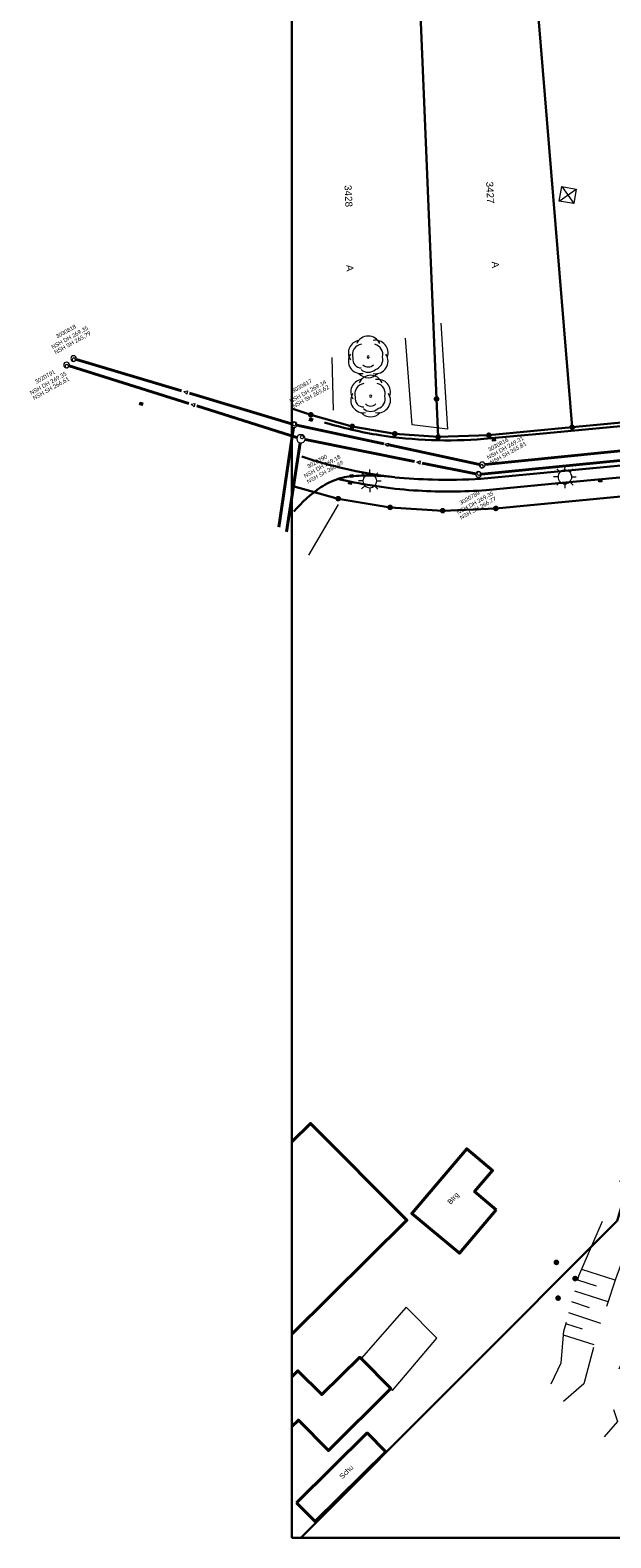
# Model space of a CAD drawing. Header units: millimetres. Extents: x 3402416 to 3403134, y 5267375 to 5268119.
# Tile 1 of 256: x 3402416 to 3402518, y 5267375 to 5267641. Entities that reach past the tile are written whole.
import ezdxf

# ---------------------------------------------------------------- set-up
doc = ezdxf.new("R2010")
doc.units = ezdxf.units.MM
doc.header["$MEASUREMENT"] = 0
doc.linetypes.add('DGN Style 2', pattern=[18.986358, 11.391815, -7.594543])
doc.linetypes.add('Zaun', pattern=[3, 1.5, 1.5])
for name, color, linetype, lineweight, true_color in [('ALKIS_Bauwerke_ Einrichtungen_ Siedlungsf', 7, 'Continuous', 0, 0xeba8ff), ('ALKIS_Flurstuecksgrenze', 7, 'Continuous', 0, 0xffff80), ('ALKIS_Flurstuecksnummer', 7, 'Continuous', 0, 0xffff80), ('ALKIS_Gebaeude', 7, 'Continuous', 0, 0xcccccc), ('ALKIS_Grenzpunkte_abgemarkt', 7, 'Continuous', 0, 0xffff80), ('ALKIS_Grenzpunkte_endgueltig', 7, 'Continuous', 0, 0x73d156), ('ALKIS_Tatsaechliche Nutzung beschr', 7, 'Continuous', 0, 0x7f7f7f), ('BetaPlan_RW_GW_Schachtnummer', 7, 'Continuous', 0, 0x0072ff), ('BetaPlan_SW_GW_Schachtnummer', 7, 'Continuous', 0, 0xa85100)]:
    doc.layers.add(name, color=color, linetype=linetype, lineweight=lineweight, true_color=true_color)
for name, color, linetype, lineweight in [('ALKIS_Hausnr_Gebaeudenutzung', 255, 'Continuous', 0), ('IVK_Baeume', 7, 'Continuous', 0), ('IVK_Boeschung', 7, 'Continuous', 0), ('IVK_Fahrbahnrand', 7, 'Continuous', 0), ('IVK_Freileitung Masten', 7, 'Continuous', 0), ('IVK_Rahmen Stempel', 7, 'Continuous', 0), ('IVK_RW Fliessrichtungspfeil', 90, 'Continuous', 0), ('IVK_RW Kanal', 90, 'Continuous', 0), ('IVK_RW Schacht', 90, 'Continuous', 0), ('IVK_RW Schachtanschrieb-Hoehen_NSH', 90, 'Continuous', 0), ('IVK_Sinkkasten', 7, 'Continuous', 0), ('IVK_Strassenbeleuchtung', 7, 'Continuous', 0), ('IVK_SW Fliessrichtungspfeil', 20, 'Continuous', 0), ('IVK_SW Kanal', 20, 'Continuous', 0), ('IVK_SW Schacht', 20, 'Continuous', 0), ('IVK_SW Schachtanschrieb-Hoehen_NSH', 20, 'Continuous', 0), ('IVK_Zaun', 7, 'Continuous', 0)]:
    doc.layers.add(name, color=color, linetype=linetype, lineweight=lineweight)
doc.styles.add('Arial', font='arial.ttf')
doc.styles.add('Flurstueksnummer', font='arial.ttf')
doc.styles.add('Gebaeudefunktion (nur BW)', font='arial.ttf')
doc.styles.add('Style-Arial Unicode MS', font='ARIALUNI.TTF')
doc.styles.add('Tatsaechliche Nutzung', font='arial.ttf')

# ---------------------------------------------------------------- blocks, each defined once
blk = doc.blocks.new('LAMPE0')
at = {"color": 0, "linetype": 'ByBlock', "lineweight": -2}
for p, q in [((-0.00267, 0.00001), (-0.00445, 0.00002)), ((-0.0019, 0.00192), (-0.00317, 0.0032)), ((0.00001, 0.00267), (0.00002, 0.00445)), ((0.00192, 0.0019), (0.0032, 0.00317)), ((-0.00192, -0.0019), (-0.0032, -0.00317)), ((-0.00001, -0.00267), (-0.00002, -0.00445)), ((0.0019, -0.00192), (0.00317, -0.0032)), ((0.00267, -0.00001), (0.00445, -0.00002))]:
    blk.add_line(p, q, dxfattribs=at)
for start, end in [(134.74283, 224.74283), (44.74283, 134.74283), (314.74282, 44.74283), (224.74283, 314.74282)]:
    blk.add_arc((0, 0), 0.0027, start, end, dxfattribs=at)
blk = doc.blocks.new('BAUM0')
at = {"color": 0, "linetype": 'ByBlock', "lineweight": -2}
for centre, radius, start, end in [((-0.00172, 0.00098), 0.00295, 99.3555, 213.5755), ((0, 0.00197), 0.00295, 23.5345, 156.4215), ((0.00172, 0.00098), 0.00295, 340.4815, 100.5805), ((-0.00172, -0.00098), 0.00295, 146.3535, 280.5785), ((-0.00128, 0.00054), 0.00246, 96.8515, 198.5915), ((0, 0), 0.000246, 89.9825, 179.9725), ((0, 0), 0.000246, 359.9825, 89.9725), ((0.00172, -0.00099), 0.00295, 259.3765, 33.6015), ((0.00098, 0.00059), 0.00246, 346.0395, 76.1765), ((-0.00167, -0.00059), 0.00197, 169.8805, 271.4385), ((0, -0.00116), 0.00246, 226.8205, 313.1345), ((0, -0.00069), 0.00167, 222.6455, 317.3095), ((0, 0), 0.000246, 179.9825, 269.9725), ((0, 0), 0.000246, 269.9825, 359.9725), ((0.00098, -0.00059), 0.00246, 286.3925, 13.9085), ((0, -0.00193), 0.00295, 221.6755, 318.2795)]:
    blk.add_arc(centre, radius, start, end, dxfattribs=at)
blk = doc.blocks.new('VA03A')
at = {"linetype": 'Continuous', "lineweight": 13}
h = blk.add_hatch(color=7, dxfattribs=at)
edge = h.paths.add_edge_path(flags=0)
edge.add_arc((0, 0), 0.05, 0, 360)
blk = doc.blocks.new('Grenzpunkt mit Abmarkung')
at = {"color": 0}
blk.add_circle((0, 0), 0.05, dxfattribs=at)
blk = doc.blocks.new('FLIESS')
at = {"layer": 'IVK_RW Fliessrichtungspfeil', "color": 7, "linetype": 'Continuous', "lineweight": 13}
for p, q in [((-0.002, -0.002), (-0.002, 0.002)), ((-0.002, 0.002), (0.002, 0)), ((0.002, 0), (-0.002, -0.002))]:
    blk.add_line(p, q, dxfattribs=at)
blk = doc.blocks.new('FLIESS_1')
at = {"layer": 'IVK_SW Fliessrichtungspfeil', "color": 7, "linetype": 'Continuous', "lineweight": 13}
for p, q in [((-0.002, -0.002), (-0.002, 0.002)), ((-0.002, 0.002), (0.002, 0)), ((0.002, 0), (-0.002, -0.002))]:
    blk.add_line(p, q, dxfattribs=at)
blk = doc.blocks.new('STEIN')
at = {"color": 0, "linetype": 'ByBlock', "lineweight": -2}
for start, end in [(90, 180), (180, 270), (0, 90), (270, 0)]:
    blk.add_arc((0, 0), 0.00501, start, end, dxfattribs=at)
blk = doc.blocks.new('M8_2')
at = {"color": 0, "linetype": 'ByBlock', "lineweight": -2}
for p, q in [((-0.005, 0.005), (0.005, 0.005)), ((-0.005, -0.005), (-0.005, 0.005)), ((-0.0025, 0.005), (-0.0025, -0.005)), ((0, -0.005), (0, 0.005)), ((0.0025, 0.005), (0.0025, -0.005)), ((0.005, 0.005), (0.005, -0.005)), ((0.005, -0.005), (-0.005, -0.005))]:
    blk.add_line(p, q, dxfattribs=at)
blk = doc.blocks.new('GULLI')
at = {"color": 0, "linetype": 'ByBlock', "lineweight": -2, "xscale": 1.000000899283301, "yscale": 1.000000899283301, "zscale": 1.000000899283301, "rotation": 90.07683971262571}
blk.add_blockref('M8_2', (0, 0), dxfattribs=at)

msp = doc.modelspace()

# ---------------------------------------------------------------- linework, layer by layer
at = {"layer": 'ALKIS_Bauwerke_ Einrichtungen_ Siedlungsf', "color": 7, "linetype": 'Continuous', "lineweight": 13, "flags": 128}
msp.add_lwpolyline([(3402474.02, 5267406.52), (3402479.24, 5267401.22), (3402479.57, 5267400.91), (3402487.36, 5267410.13), (3402481.95, 5267415.62)], close=True, dxfattribs=at)
at = {"layer": 'ALKIS_Flurstuecksgrenze', "color": 7, "linetype": 'Continuous', "lineweight": 30, "flags": 128}
msp.add_lwpolyline([(3402483.88, 5267658.68), (3402484.01, 5267655.49), (3402487.33, 5267576.1), (3402487.61, 5267569.38), (3402496.56, 5267569.69), (3402511.26, 5267571.09), (3402503.83, 5267661.42), (3402495.71, 5267660.3)], close=True, dxfattribs=at)
for points in [[(3402461.8, 5267574.42), (3402465.14, 5267573.3), (3402472.46, 5267571.25), (3402479.95, 5267569.94), (3402487.61, 5267569.38), (3402487.33, 5267576.1), (3402484.01, 5267655.49), (3402483.88, 5267658.68), (3402482.46, 5267658.48), (3402475.85, 5267657.57), (3402462.65, 5267655.76), (3402461.8, 5267655.64)], [(3402705.28, 5267640.2), (3402691.55, 5267638.55), (3402686.64, 5267633.46), (3402681.2, 5267629.01), (3402675.31, 5267625.25), (3402627.94, 5267598.84), (3402615.92, 5267592.67), (3402603.51, 5267587.35), (3402590.77, 5267582.89), (3402577.75, 5267579.32), (3402564.52, 5267576.67), (3402551.12, 5267574.91), (3402511.26, 5267571.09), (3402496.56, 5267569.69), (3402487.61, 5267569.38), (3402479.95, 5267569.94), (3402472.46, 5267571.25), (3402465.14, 5267573.3), (3402461.8, 5267574.42)], [(3402461.8, 5267560.76), (3402469.97, 5267558.48), (3402479.14, 5267556.94), (3402488.42, 5267556.36), (3402497.8, 5267556.75), (3402552.35, 5267561.96), (3402567.9, 5267564.05), (3402580.75, 5267566.67), (3402594.64, 5267570.48), (3402607.52, 5267574.99), (3402621.47, 5267580.92), (3402634.27, 5267587.49), (3402711.87, 5267630.76)], [(3402711.87, 5267630.76), (3402634.27, 5267587.49), (3402621.47, 5267580.92), (3402607.52, 5267574.99), (3402612.55, 5267567.78), (3402582.04, 5267536.07), (3402536.75, 5267489), (3402519.24, 5267430.89), (3402463.36, 5267374.85)], [(3402463.36, 5267374.85), (3402519.24, 5267430.89), (3402536.75, 5267489), (3402582.04, 5267536.07), (3402567.9, 5267564.05), (3402552.35, 5267561.96), (3402497.8, 5267556.75), (3402488.42, 5267556.36), (3402479.14, 5267556.94), (3402469.97, 5267558.48), (3402461.8, 5267560.76)]]:
    msp.add_lwpolyline(points, dxfattribs=at)
at = {"layer": 'ALKIS_Gebaeude', "color": 7, "linetype": 'Continuous', "lineweight": 40, "flags": 128}
for points in [[(3402461.8, 5267410.86), (3402482.09, 5267430.96), (3402465.1, 5267448.09), (3402461.8, 5267444.82)], [(3402461.8, 5267394.52), (3402462.94, 5267395.66), (3402468.23, 5267390.28), (3402479.24, 5267401.22), (3402474.02, 5267406.52), (3402473.78, 5267406.76), (3402467.08, 5267400.17), (3402462.86, 5267404.37), (3402461.8, 5267403.3)]]:
    msp.add_lwpolyline(points, dxfattribs=at)
msp.add_lwpolyline([(3402497.85, 5267432.82), (3402494.06, 5267436.03), (3402497.21, 5267439.74), (3402492.67, 5267443.6), (3402482.96, 5267432.17), (3402491.37, 5267425.15)], close=True, dxfattribs=at)
at = {"layer": 'ALKIS_Gebaeude', "color": 7, "linetype": 'Continuous', "lineweight": 40}
msp.add_3dface([(3402462.63, 5267381.05), (3402465.9, 5267377.73), (3402478.38, 5267390.07), (3402475.06, 5267393.4)], dxfattribs=at)
at = {"layer": 'IVK_Boeschung', "color": 7, "linetype": 'DGN Style 2', "lineweight": 13}
for p, q in [((3402518.85, 5267420.36), (3402512.96, 5267422.27)), ((3402517.61, 5267416.55), (3402511.75, 5267418.46)), ((3402515.59, 5267419.32), (3402512.27, 5267420.4)), ((3402514.35, 5267415.51), (3402511.22, 5267416.53)), ((3402516.36, 5267412.75), (3402510.7, 5267414.6)), ((3402515.16, 5267408.94), (3402509.77, 5267410.69)), ((3402513.11, 5267411.71), (3402510.17, 5267412.66))]:
    msp.add_line(p, q, dxfattribs=at)
at = {"layer": 'IVK_Boeschung', "color": 7, "linetype": 'DGN Style 2', "lineweight": 13, "flags": 128}
for points in [[(3402507.58, 5267402.06), (3402509.36, 5267405.8), (3402509.83, 5267411.38), (3402512.47, 5267421.14), (3402519.54, 5267437.53), (3402526.38, 5267447.82), (3402530.67, 5267454.11), (3402534.24, 5267464.35), (3402537.4, 5267473), (3402541.81, 5267481.98), (3402546.42, 5267492.66), (3402553.13, 5267503.09), (3402560.5, 5267511.41), (3402567.43, 5267520.2), (3402573.03, 5267526.43), (3402580.57, 5267539.18), (3402585.85, 5267545.52), (3402589.87, 5267549.26), (3402594.24, 5267549.8), (3402601.55, 5267554.04), (3402608.55, 5267560.2), (3402616.92, 5267556.44), (3402621.56, 5267557.8), (3402628.01, 5267562.74), (3402632.39, 5267568.63), (3402632.25, 5267571.66), (3402633.78, 5267574.46), (3402638.06, 5267578.82), (3402642.02, 5267581.96), (3402646.14, 5267587.18), (3402652.57, 5267591.01), (3402655.3, 5267591.69), (3402663.05, 5267596.56), (3402670.67, 5267601.19), (3402678.42, 5267605.82), (3402688.85, 5267611.73)], [(3402692.63, 5267606.31), (3402686.48, 5267602.82), (3402678.37, 5267598.12), (3402671.41, 5267593.55), (3402663.46, 5267588.24), (3402656.36, 5267584.2), (3402653.76, 5267584), (3402650.82, 5267582.78), (3402649.16, 5267580.87), (3402647.91, 5267578.82), (3402645.9, 5267576.6), (3402638.13, 5267571.09), (3402637.87, 5267570.21), (3402638.64, 5267566.68), (3402637.15, 5267561.47), (3402632.51, 5267556.15), (3402627.11, 5267552.42), (3402621.42, 5267550.18), (3402617.69, 5267549.26), (3402615.2, 5267546.84), (3402612.06, 5267544.12), (3402605.43, 5267542.28), (3402595.98, 5267545.48), (3402590.34, 5267539.79), (3402585.83, 5267533.42), (3402577.55, 5267522.9), (3402571.64, 5267515.95), (3402566.55, 5267510.27), (3402560.19, 5267503.64), (3402552.97, 5267493.76), (3402546.84, 5267482.5), (3402542.47, 5267471.66), (3402538.49, 5267463.29), (3402533.94, 5267451.43), (3402531.5, 5267446.32), (3402524.44, 5267435.52), (3402518.94, 5267420.58), (3402515.37, 5267409.73), (3402513.33, 5267402.05), (3402509, 5267398.3)], [(3402690.5, 5267601.81), (3402679.39, 5267595.74), (3402680.5, 5267593.18), (3402683.12, 5267589.29), (3402670.95, 5267578), (3402663.67, 5267568.42), (3402657.35, 5267559.12), (3402644.71, 5267553.09), (3402636.13, 5267548.54), (3402622.03, 5267540.79), (3402613.91, 5267536.3), (3402602.42, 5267529.37), (3402595, 5267523.95), (3402587.73, 5267518.47), (3402578.75, 5267509.81), (3402568.01, 5267499.04), (3402557.86, 5267487.37), (3402550.64, 5267478.63), (3402544.78, 5267468.84), (3402539.33, 5267457.7), (3402534.2, 5267446.54), (3402528.86, 5267435.85), (3402525.48, 5267428.51), (3402524.14, 5267422.17), (3402525.47, 5267416.2), (3402523.3, 5267414.05), (3402520.67, 5267407.33), (3402517.77, 5267400.52), (3402518.16, 5267398.65), (3402519.3, 5267395.41), (3402516.92, 5267392.7)]]:
    msp.add_lwpolyline(points, dxfattribs=at)
at = {"layer": 'IVK_Fahrbahnrand', "color": 7, "linetype": 'Continuous', "lineweight": 30}
for p, q in [((3402536.26, 5267572.89), (3402517.36, 5267571.07)), ((3402517.36, 5267571.07), (3402506.16, 5267570.02)), ((3402506.16, 5267570.02), (3402495.66, 5267569.03)), ((3402506.86, 5267563.09), (3402524.37, 5267564.76)), ((3402495.13, 5267561.98), (3402506.86, 5267563.09)), ((3402522.19, 5267562.48), (3402508.84, 5267561.22)), ((3402508.84, 5267561.22), (3402496.08, 5267560))]:
    msp.add_line(p, q, dxfattribs=at)
for centre, radius, start, end in [((3402488.73, 5267641.44), 72.64, 253.0576, 260.9718), ((3402488.73, 5267641.44), 72.64, 260.9677, 268.1986), ((3402489.34, 5267647.83), 79.05, 267.903, 274.5838), ((3402489.64, 5267644.29), 82.6, 251.6062, 257.738), ((3402474, 5267549.61), 13, 101.4253, 108.0355), ((3402475.31, 5267527.91), 34.66, 90.5605, 96.4263), ((3402487.5, 5267631.49), 69.64, 257.2215, 263.8149), ((3402475.31, 5267527.91), 34.66, 82.2367, 90.5593), ((3402489.3, 5267661.17), 99.36, 264.626, 268.4453), ((3402480.06, 5267541.22), 23.33, 124.3248, 140.0917), ((3402474.02, 5267549.61), 13, 108.1128, 123.2171), ((3402489.31, 5267644.28), 84.55, 256.7858, 257.6407), ((3402489.33, 5267644.28), 84.55, 257.6302, 266.425), ((3402489.33, 5267644.28), 84.55, 266.4253, 274.5848), ((3402489.3, 5267661.17), 99.36, 268.4426, 273.3693)]:
    msp.add_arc(centre, radius, start, end, dxfattribs=at)
at = {"layer": 'IVK_Freileitung Masten', "color": 7, "linetype": 'Continuous', "lineweight": 13}
for p, q in [((3402508.98, 5267611.07), (3402509.44, 5267613.63)), ((3402508.98, 5267611.07), (3402512, 5267613.18)), ((3402509.44, 5267613.63), (3402511.54, 5267610.62)), ((3402509.44, 5267613.63), (3402512, 5267613.18)), ((3402512, 5267613.18), (3402511.54, 5267610.62)), ((3402511.54, 5267610.62), (3402508.98, 5267611.07))]:
    msp.add_line(p, q, dxfattribs=at)
at = {"layer": 'IVK_Rahmen Stempel', "color": 7, "linetype": 'Continuous', "lineweight": 30}
for p, q in [((3402461.8, 5267374.85), (3402461.8, 5268117.35)), ((3402461.8, 5267374.85), (3402461.8, 5268117.35)), ((3402461.8, 5267555.5), (3402461.8, 5267573.03)), ((3402461.8, 5267555.5), (3402461.8, 5267573.03)), ((3403134.3, 5267374.85), (3402461.8, 5267374.85)), ((3403134.3, 5267374.85), (3402461.8, 5267374.85))]:
    msp.add_line(p, q, dxfattribs=at)
msp.add_3dface([(3402461.8, 5267374.85), (3403134.3, 5267374.85), (3403134.3, 5268117.35), (3402461.8, 5268117.35)], dxfattribs=at)
msp.add_3dface([(3402461.8, 5267374.85), (3403134.3, 5267374.85), (3403134.3, 5268117.35), (3402461.8, 5268117.35)], dxfattribs=at)
at = {"layer": 'IVK_RW Kanal', "linetype": 'Continuous', "lineweight": 40}
for p, q in [((3402422.5, 5267581.96), (3402443.61, 5267575.31)), ((3402445.04, 5267574.86), (3402462.68, 5267569.3)), ((3402463.28, 5267568.34), (3402460.87, 5267552.6)), ((3402464.13, 5267568.93), (3402483.46, 5267565.03)), ((3402484.8, 5267564.77), (3402494.26, 5267562.86)), ((3402495.25, 5267562.81), (3402529.61, 5267566.23))]:
    msp.add_line(p, q, dxfattribs=at)
at = {"layer": 'IVK_SW Kanal', "linetype": 'Continuous', "lineweight": 40}
for p, q in [((3402423.75, 5267583.09), (3402442.3, 5267577.53)), ((3402443.74, 5267577.1), (3402461.7, 5267571.71)), ((3402462.1, 5267571.07), (3402459.51, 5267553.45)), ((3402462.67, 5267571.46), (3402478, 5267568.17)), ((3402478.92, 5267567.98), (3402494.92, 5267564.54)), ((3402495.9, 5267564.49), (3402523.95, 5267567.34))]:
    msp.add_line(p, q, dxfattribs=at)
at = {"layer": 'IVK_Zaun', "color": 7, "linetype": 'Zaun', "lineweight": 13}
for p, q in [((3402488.07, 5267589.49), (3402489.28, 5267570.75)), ((3402483.02, 5267571.51), (3402481.86, 5267586.84)), ((3402468.86, 5267583.44), (3402469.09, 5267574.1)), ((3402489.28, 5267570.75), (3402483.02, 5267571.51)), ((3402469.97, 5267557.47), (3402464.72, 5267548.51))]:
    msp.add_line(p, q, dxfattribs=at)

# ---------------------------------------------------------------- block references
at = {"layer": 'ALKIS_Grenzpunkte_abgemarkt', "color": 7, "xscale": 7.5, "yscale": 7.5, "zscale": 7.5}
for p in [(3402487.33, 5267576.1), (3402465.14, 5267573.3), (3402472.46, 5267571.25), (3402479.95, 5267569.94), (3402496.56, 5267569.69), (3402511.26, 5267571.09), (3402487.61, 5267569.38), (3402469.97, 5267558.48), (3402479.14, 5267556.94), (3402488.42, 5267556.36), (3402497.8, 5267556.75)]:
    msp.add_blockref('Grenzpunkt mit Abmarkung', p, dxfattribs=at)
at = {"layer": 'ALKIS_Grenzpunkte_endgueltig', "color": 254, "ltscale": 0.5, "true_color": 0xbfffbf, "xscale": 10, "yscale": 10, "zscale": 10}
for p in [(3402487.33, 5267576.1), (3402465.14, 5267573.3), (3402472.46, 5267571.25), (3402479.95, 5267569.94), (3402496.56, 5267569.69), (3402511.26, 5267571.09), (3402487.61, 5267569.38), (3402469.97, 5267558.48), (3402479.14, 5267556.94), (3402488.42, 5267556.36), (3402497.8, 5267556.75), (3402508.49, 5267423.52), (3402511.79, 5267420.67), (3402508.79, 5267417.21)]:
    msp.add_blockref('VA03A', p, dxfattribs=at)
at = {"layer": 'IVK_Baeume', "color": 3, "linetype": 'Continuous', "lineweight": 13, "xscale": 749.9999999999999, "yscale": 749.9999999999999, "zscale": 100, "rotation": 359.9919}
for p in [(3402475.27, 5267583.52), (3402475.7, 5267576.6)]:
    msp.add_blockref('BAUM0', p, dxfattribs=at)
at = {"layer": 'IVK_RW Fliessrichtungspfeil', "linetype": 'Continuous', "lineweight": 13}
for p, xscale, yscale, rotation in [((3402444.32, 5267575.09), 150.0000713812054, 150.0000713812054, 163.5507550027), ((3402484.12, 5267564.9), 150.0000868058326, 150.0000868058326, 171.4616354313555)]:
    msp.add_blockref('FLIESS', p, dxfattribs=dict(at, xscale=xscale, yscale=yscale, rotation=rotation))
at = {"layer": 'IVK_RW Schacht', "linetype": 'Continuous', "lineweight": 13, "zscale": 100, "rotation": 359.9919}
for p, xscale, yscale in [((3402422.02, 5267582.11), 100, 100), ((3402422.06, 5267581.89), 59.99999999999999, 59.99999999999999), ((3402463.4, 5267569.08), 150, 150), ((3402463.58, 5267569.4), 59.99999999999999, 59.99999999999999), ((3402494.75, 5267562.77), 100, 100), ((3402494.81, 5267562.93), 59.99999999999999, 59.99999999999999)]:
    msp.add_blockref('STEIN', p, dxfattribs=dict(at, xscale=xscale, yscale=yscale))
at = {"layer": 'IVK_Sinkkasten', "color": 7, "linetype": 'Continuous', "lineweight": 13, "zscale": 100}
for p, xscale, yscale, rotation in [((3402435.21, 5267575.23), 49.99999999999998, 49.99999999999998, 256.4606135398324), ((3402465.15, 5267572.43), 50, 50, 250.9269875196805), ((3402497.46, 5267568.91), 49.99999999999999, 49.99999999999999, 275.8010651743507), ((3402472.34, 5267562.49), 50, 50, 276.0007361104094), ((3402472.07, 5267561.29), 49.99999999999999, 49.99999999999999, 78.12509874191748), ((3402516.22, 5267561.7), 49.99999999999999, 49.99999999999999, 275.3029859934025)]:
    msp.add_blockref('GULLI', p, dxfattribs=dict(at, xscale=xscale, yscale=yscale, rotation=rotation))
at = {"layer": 'IVK_Strassenbeleuchtung', "color": 7, "linetype": 'Continuous', "lineweight": 13, "xscale": 450.0000000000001, "yscale": 450.0000000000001, "zscale": 100, "rotation": 359.9919}
for p in [(3402475.55, 5267561.62), (3402510, 5267562.32)]:
    msp.add_blockref('LAMPE0', p, dxfattribs=at)
at = {"layer": 'IVK_SW Fliessrichtungspfeil', "linetype": 'Continuous', "lineweight": 13}
for p, xscale, yscale, rotation in [((3402443.02, 5267577.31), 150.0000713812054, 150.0000713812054, 163.5507550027), ((3402478.47, 5267568.07), 150.0004545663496, 150.0004545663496, 167.7536954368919)]:
    msp.add_blockref('FLIESS_1', p, dxfattribs=dict(at, xscale=xscale, yscale=yscale, rotation=rotation))
at = {"layer": 'IVK_SW Schacht', "linetype": 'Continuous', "lineweight": 13, "zscale": 100, "rotation": 359.9919}
for p, xscale, yscale in [((3402423.27, 5267583.24), 100, 100), ((3402423.29, 5267583.04), 59.99999999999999, 59.99999999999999), ((3402462.18, 5267571.56), 100, 100), ((3402462.2, 5267571.68), 59.99999999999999, 59.99999999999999), ((3402495.4, 5267564.44), 100, 100), ((3402495.31, 5267564.2), 59.99999999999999, 59.99999999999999)]:
    msp.add_blockref('STEIN', p, dxfattribs=dict(at, xscale=xscale, yscale=yscale))

# ---------------------------------------------------------------- texts
at = {"layer": 'ALKIS_Flurstuecksnummer', "color": 7, "linetype": 'Continuous', "char_height": 1.25, "attachment_point": 4, "rotation": 272.6936, "line_spacing_factor": 0.5, "style": 'Flurstueksnummer'}
for s, insert in [('\\f@Arial Unicode MS|b0|i0|c00|p39;3428', (3402471.69, 5267613.9)), ('\\f@Arial Unicode MS|b0|i0|c00|p39;3427', (3402496.7, 5267614.5))]:
    msp.add_mtext(s, dxfattribs=dict(at, insert=insert))
at = {"layer": 'ALKIS_Hausnr_Gebaeudenutzung', "color": 7, "linetype": 'Continuous', "char_height": 0.9, "attachment_point": 4, "line_spacing_factor": 0.5, "style": 'Gebaeudefunktion (nur BW)'}
for s, insert, rotation in [('\\f@Arial Unicode MS|b0|i0|c00|p39;Btrg', (3402489.6, 5267433.9), 48.6092), ('\\f@Arial Unicode MS|b0|i0|c00|p39;Schu', (3402470.4, 5267385.5), 45)]:
    msp.add_mtext(s, dxfattribs=dict(at, insert=insert, rotation=rotation))
at = {"layer": 'ALKIS_Tatsaechliche Nutzung beschr', "color": 7, "linetype": 'Continuous', "char_height": 1.25, "attachment_point": 4, "rotation": 273.6121, "line_spacing_factor": 0.5, "style": 'Tatsaechliche Nutzung'}
for insert in [(3402472, 5267599.8), (3402497.7, 5267600.4)]:
    msp.add_mtext('\\f@Arial Unicode MS|b0|i0|c00|p39;A', dxfattribs=dict(at, insert=insert))
at = {"layer": 'BetaPlan_RW_GW_Schachtnummer', "color": 3, "linetype": 'Continuous', "attachment_point": 1, "line_spacing_factor": 0.69, "style": 'Arial'}
for s, insert, char_height, rotation in [('\\H0.503145x;3020791', (3402416.34, 5267579.38), 1.431, 29.4621), ('\\fArial Unicode MS|b0|i0|c00|p39;3020790', (3402464.37, 5267564.42), 0.72, 29.3527), ('\\fArial Unicode MS|b0|i0|c00|p39;3020789', (3402491.28, 5267558), 0.72, 29.3168)]:
    msp.add_mtext(s, dxfattribs=dict(at, insert=insert, char_height=char_height, rotation=rotation))
at = {"layer": 'BetaPlan_SW_GW_Schachtnummer', "color": 1, "linetype": 'Continuous', "attachment_point": 1, "line_spacing_factor": 0.69, "style": 'Arial'}
for s, insert, char_height, rotation in [('\\H0.503145x;3030818', (3402420.02, 5267587.39), 1.431, 29.2359), ('\\fArial Unicode MS|b0|i0|c00|p39;3030817', (3402461.67, 5267577.78), 0.72, 29.2502), ('\\fArial Unicode MS|b0|i0|c00|p39;3030816', (3402496.32, 5267567.41), 0.72, 28.5558)]:
    msp.add_mtext(s, dxfattribs=dict(at, insert=insert, char_height=char_height, rotation=rotation))
at = {"layer": 'IVK_RW Schachtanschrieb-Hoehen_NSH', "linetype": 'Continuous', "lineweight": 106, "char_height": 0.72, "attachment_point": 7, "rotation": 29.2655, "line_spacing_factor": 0.6, "style": 'Style-Arial Unicode MS'}
for s, insert in [('NSH DH \\fCalibri|b0|i0|c00|p39;269,18', (3402464.21, 5267561.99)), ('NSH SH \\fCalibri|b0|i0|c00|p39;266,69', (3402464.75, 5267560.99)), ('NSH DH \\fCalibri|b0|i0|c00|p39;269,35', (3402491.21, 5267555.55)), ('NSH SH \\fCalibri|b0|i0|c00|p39;266,77', (3402491.75, 5267554.62))]:
    msp.add_mtext(s, dxfattribs=dict(at, insert=insert))
at = {"layer": 'IVK_SW Schachtanschrieb-Hoehen_NSH', "linetype": 'Continuous', "lineweight": 106, "char_height": 0.72, "attachment_point": 7, "rotation": 29.2655, "line_spacing_factor": 0.6, "style": 'Style-Arial Unicode MS'}
for s, insert in [('NSH DH \\fCalibri|b0|i0|c00|p39;269,35', (3402419.66, 5267584.76)), ('NSH SH \\fCalibri|b0|i0|c00|p39;265,79', (3402420.18, 5267583.84)), ('NSH DH \\fCalibri|b0|i0|c00|p39;269,35', (3402415.86, 5267576.67)), ('NSH SH \\fCalibri|b0|i0|c00|p39;266,61', (3402416.37, 5267575.77)), ('NSH DH \\fCalibri|b0|i0|c00|p39;269,14', (3402461.69, 5267575.21)), ('NSH SH \\fCalibri|b0|i0|c00|p39;265,62', (3402462.23, 5267574.32)), ('NSH DH \\fCalibri|b0|i0|c00|p39;269,31', (3402496.53, 5267565.25)), ('NSH S\\fCalibri|b0|i0|c00|p39;H 265,81', (3402497.1, 5267564.36))]:
    msp.add_mtext(s, dxfattribs=dict(at, insert=insert))

doc.saveas('drawing.dxf')
